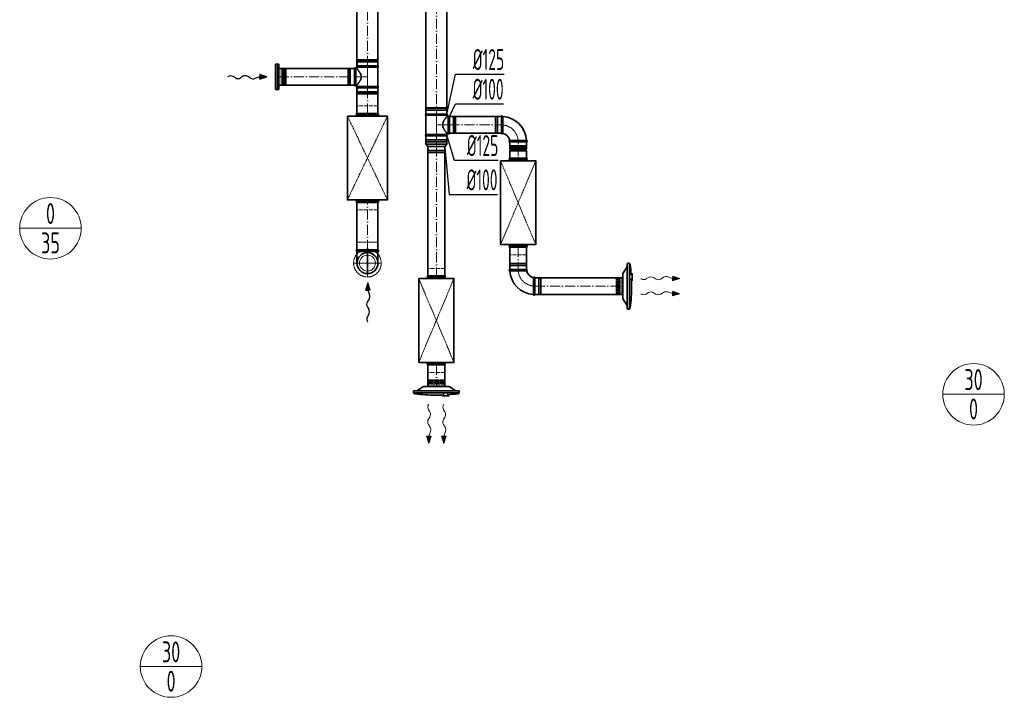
# Model space of a CAD drawing. Header units: millimetres. Extents: x 8221 to 89444, y -105166 to -5578.
# Tile 59 of 118: x 65063 to 70932, y -72792 to -68750. Entities that reach past the tile are written whole.
import ezdxf
from ezdxf.enums import TextEntityAlignment as Align

# ---------------------------------------------------------------- set-up
doc = ezdxf.new("R2010")
doc.units = ezdxf.units.MM
for name, pattern in [('ACAD_ISO02W100', [15, 12, -3]), ('ACAD_ISO10W100', [18, 12, -3, 0, -3]), ('phl_thick', [0])]:
    doc.linetypes.add(name, pattern=pattern)
for name, color, linetype, lineweight in [('VZT_01 SUP (PŘÍVOD) - OBRYS', 5, 'Continuous', 35), ('VZT_02 SUP (PŘÍVOD) - OSA', 5, 'ACAD_ISO10W100', 5), ('VZT_05 ETA (ODVOD) - OBRYS', 6, 'Continuous', 35), ('VZT_06 ETA (ODVOD) - OSA', 6, 'ACAD_ISO10W100', 5), ('VZT_08 ETA (ODVOD) - SKRYTÉ', 6, 'ACAD_ISO02W100', 5), ('VZT_30 DISTRIBUČNÍ PRVKY - OBRYS', 1, 'Continuous', 35), ('VZT_31 DISTRIBUČNÍ PRVKY - OSA', 8, 'ACAD_ISO10W100', 5), ('VZT_32 DISTRIBUČNÍ PRVKY - DETAIL', 8, 'Continuous', 5), ('VZT_33 DISTRIBUČNÍ PRVKY - SKRYTÉ', 8, 'ACAD_ISO02W100', 5), ('VZT_35 TLUMIČE HLUKU - OBRYS', 1, 'Continuous', 35), ('VZT_36 TLUMIČE HLUKU - OSA', 1, 'ACAD_ISO10W100', 5), ('VZT_37 TLUMIČE HLUKU - DETAIL', 8, 'ACAD_ISO02W100', 5), ('VZT_50 POPIS - OBECNE', 7, 'Continuous', 13), ('VZT_52 POPIS - DISTRIBUCE', 7, 'Continuous', 5), ('VZT_60_KOTY - DIMENZE', 7, 'Continuous', 5)]:
    doc.layers.add(name, color=color, linetype=linetype, lineweight=lineweight)
for name, color, linetype, lineweight, plot in [('VZT_03 SUP (PŘÍVOD) - NETISK', 8, 'ACAD_ISO02W100', 5, False), ('VZT_07 ETA (ODVOD) - NETISK', 8, 'ACAD_ISO02W100', 5, False), ('VZT_34 DISTRIBUČNÍ PRVKY - NETISK', 8, 'ACAD_ISO02W100', 5, False), ('VZT_39 TLUMIČE HLUKU - NETISK', 8, 'ACAD_ISO02W100', 5, False)]:
    doc.layers.add(name, color=color, linetype=linetype, lineweight=lineweight, plot=plot)
doc.styles.add('EVORA_125', font='isocp.shx', dxfattribs={"width": 0.6, "height": 125})
doc.styles.add('JS', font='isocp.shx', dxfattribs={"width": 0.6, "height": 125})

# ---------------------------------------------------------------- blocks, each defined once
blk = doc.blocks.new('*U35')
at = {"layer": 'VZT_31 DISTRIBUČNÍ PRVKY - OSA', "color": 0}
for p, q in [((0, 16.5), (0, 82.62)), ((-82.62, 0), (-16.5, 0)), ((16.5, 0), (82.62, 0)), ((0, -82.62), (0, -16.5))]:
    blk.add_line(p, q, dxfattribs=at)
at = {"layer": 'VZT_31 DISTRIBUČNÍ PRVKY - OSA', "color": 0, "linetype": 'Continuous'}
for p, q in [((-8.25, 0), (8.25, 0)), ((0, -8.25), (0, 8.25))]:
    blk.add_line(p, q, dxfattribs=at)

msp = doc.modelspace()

# ---------------------------------------------------------------- linework, layer by layer
at = {"lineweight": 13}
for p, q in [((68767.4, -70296.5), (68764.3, -70294.6)), ((68767.4, -70386.5), (68764.3, -70384.6)), ((67499.5, -71046.7), (67501.4, -71043.6)), ((67589.5, -71046.7), (67591.4, -71043.6))]:
    msp.add_line(p, q, dxfattribs=at)
at = {"color": 0, "lineweight": 13}
for p, q in [((68810.5, -70288.2), (68797.5, -70296.4)), ((68853.4, -70296.6), (68841.4, -70288.6)), ((68900.9, -70286.6), (68884.3, -70297)), ((68954.9, -70294.1), (68926.3, -70284.4)), ((68954.7, -70308), (68954.9, -70294.1)), ((68997.9, -70294.6), (68954.7, -70308)), ((68955.1, -70280.1), (68954.9, -70294.1)), ((68955.1, -70280.1), (68997.9, -70294.6)), ((68810.5, -70378.2), (68797.5, -70386.4)), ((68853.4, -70386.6), (68841.4, -70378.6)), ((68900.9, -70376.6), (68884.3, -70387)), ((68954.9, -70384.1), (68926.3, -70374.4)), ((68954.7, -70398), (68954.9, -70384.1)), ((68997.9, -70384.6), (68954.7, -70398)), ((68955.1, -70370.1), (68954.9, -70384.1)), ((68955.1, -70370.1), (68997.9, -70384.6)), ((67499.4, -71132.7), (67507.4, -71120.8)), ((67507.8, -71089.8), (67499.6, -71076.8)), ((67589.4, -71132.7), (67597.4, -71120.8)), ((67597.8, -71089.8), (67589.6, -71076.8)), ((67509.4, -71180.2), (67499, -71163.7)), ((67599.4, -71180.2), (67589, -71163.7)), ((67501.4, -71277.3), (67488, -71234.1)), ((67488, -71234.1), (67502, -71234.3)), ((67515.9, -71234.4), (67501.4, -71277.3)), ((67502, -71234.3), (67511.7, -71205.6)), ((67515.9, -71234.4), (67502, -71234.3)), ((67591.4, -71277.3), (67578, -71234.1)), ((67578, -71234.1), (67592, -71234.3)), ((67605.9, -71234.4), (67591.4, -71277.3)), ((67592, -71234.3), (67601.7, -71205.6)), ((67605.9, -71234.4), (67592, -71234.3))]:
    msp.add_line(p, q, dxfattribs=at)
at = {"color": 8, "lineweight": 5}
for points in [[(66607.3, -69139.9), (66622.3, -69139.9), (66622.3, -69042.9), (66607.3, -69042.9)], [(66607.3, -69139.9), (66607.3, -69042.9)], [(66630.2, -69043.9), (66630.2, -69091.4)], [(66632.8, -69045.8), (66632.8, -69091.4)], [(66636.5, -69047.5), (66636.5, -69091.4)], [(66648.2, -69046.7), (66648.2, -69091.4)], [(66648.4, -69047.7), (66652.3, -69046.2), (66652.3, -69091.4)], [(66630.2, -69138.9), (66630.2, -69091.4)], [(66632.8, -69136.9), (66632.8, -69091.4)], [(66636.5, -69135.3), (66636.5, -69091.4)], [(66648.2, -69136.1), (66648.2, -69091.4)], [(66648.4, -69135.1), (66652.3, -69136.5), (66652.3, -69091.4)]]:
    msp.add_lwpolyline(points, dxfattribs=at)
for points in [[(66622.3, -69043.9), (66630.2, -69043.9, -0.291473), (66632.6, -69045.4, -0.291473)], [(66642.2, -69039.3), (66640.8, -69045.2, 0.058981), (66640.7, -69045.8), (66640.7, -69091.4)], [(66642.2, -69039.3), (66643.6, -69045, -0.060863), (66643.7, -69045.6), (66643.7, -69091.4)], [(66642.2, -69143.5), (66640.8, -69137.6, -0.058981), (66640.7, -69136.9), (66640.7, -69091.4)], [(66642.2, -69143.5), (66643.6, -69137.8, 0.060863), (66643.7, -69137.1), (66643.7, -69091.4)], [(66622.3, -69138.9), (66630.2, -69138.9, 0.291473), (66632.6, -69137.4, 0.291473)]]:
    msp.add_lwpolyline(points, format="xyb", dxfattribs=at)
for centre, radius, start, end in [((66636, -69043.6), 3.88, 207.49932, 276.67353), ((66642.9, -69055.7), 10.5, 59.71757, 127.83784), ((66636, -69139.1), 3.88, 83.32647, 152.50068), ((66642.9, -69127), 10.5, 232.16216, 300.28243)]:
    msp.add_arc(centre, radius, start, end, dxfattribs=at)
at = {"color": 0, "lineweight": 13, "extrusion": (0, 0, -1)}
for centre, major_axis, start_param, end_param in [((68782.1, -70286.9), (21.5, -0.3), 0.766537, 2.320574), ((68825.8, -70297.8), (21.5, -0.3), 3.908129, 5.516649), ((68869, -70287.5), (21.5, -0.3), 0.766537, 2.375056), ((68916.2, -70296.1), (21.5, -0.3), 3.908129, 5.191299), ((68782.1, -70376.9), (21.5, -0.3), 0.766537, 2.320574), ((68825.8, -70387.8), (21.5, -0.3), 3.908129, 5.516649), ((68869, -70377.5), (21.5, -0.3), 0.766537, 2.375056), ((68916.2, -70386.1), (21.5, -0.3), 3.908129, 5.191299), ((67509.2, -71061.5), (-0.3, -21.5), 0.766537, 2.320574), ((67599.2, -71061.5), (-0.3, -21.5), 0.766537, 2.320574), ((67498.3, -71105.2), (-0.3, -21.5), 3.908129, 5.516649), ((67588.3, -71105.2), (-0.3, -21.5), 3.908129, 5.516649), ((67508.5, -71148.3), (-0.3, -21.5), 0.766537, 2.375056), ((67499.9, -71195.6), (-0.3, -21.5), 3.908129, 5.191299), ((67598.5, -71148.3), (-0.3, -21.5), 0.766537, 2.375056), ((67589.9, -71195.6), (-0.3, -21.5), 3.908129, 5.191299)]:
    msp.add_ellipse(centre, major_axis=major_axis, ratio=0.625, start_param=start_param, end_param=end_param, dxfattribs=at)
at = {"color": 0, "lineweight": 13}
for points in [[(68955.1, -70280.1), (68954.7, -70308), (68997.9, -70294.6)], [(68955.1, -70370.1), (68954.7, -70398), (68997.9, -70384.6)], [(67515.9, -71234.4), (67488, -71234.1), (67501.4, -71277.3)], [(67605.9, -71234.4), (67578, -71234.1), (67591.4, -71277.3)]]:
    msp.add_solid(points, dxfattribs=at)
at = {"layer": 'VZT_01 SUP (PŘÍVOD) - OBRYS'}
for p, q in [((67608.9, -69313.1), (67483.9, -69313.1)), ((67608.9, -69320.7), (67483.9, -69320.7)), ((67483.9, -69320.7), (67483.9, -69435.4)), ((67608.9, -69320.7), (67608.9, -69328.1)), ((67616.4, -69328.1), (67608.9, -69328.1)), ((67616.4, -69428.1), (67616.4, -69328.1)), ((67624.4, -69428.1), (67624.4, -69328.1)), ((67934.1, -69328.1), (67934.1, -69428.1)), ((67942.1, -69328.1), (67942.1, -69378.2)), ((67482.9, -69443.1), (67609.9, -69443.1)), ((67482.9, -69443.1), (67482.9, -69493.6)), ((67483.9, -69435.4), (67608.9, -69435.4)), ((67608.9, -69443.1), (67483.9, -69443.1)), ((67616.4, -69428.1), (67608.9, -69428.1)), ((67608.9, -69428.1), (67608.9, -69435.4)), ((67609.9, -69443.1), (67609.9, -69493.6)), ((67984.1, -69478.1), (68084.1, -69478.1)), ((68084.1, -69478.1), (67984.1, -69478.1)), ((67984.1, -69478.1), (67984.1, -69523.6)), ((68084.1, -69470.1), (68033.9, -69470.1)), ((68084.1, -69478.1), (68084.1, -69523.6)), ((67482.9, -69493.6), (67609.9, -69493.6)), ((67496.4, -69507.1), (67482.9, -69493.6)), ((67496.4, -69507.1), (67596.4, -69507.1)), ((67596.4, -69507.1), (67609.9, -69493.6)), ((68084.1, -69523.6), (67984.1, -69523.6)), ((68084.1, -69531.6), (67984.1, -69531.6)), ((67984.1, -69531.6), (67984.1, -69577.1)), ((68084.1, -69531.6), (68084.1, -69577.1)), ((68084.1, -69577.1), (67984.1, -69577.1)), ((68084.1, -70239.6), (67984.1, -70239.6)), ((67984.1, -70247.6), (68034.2, -70247.6)), ((68134.1, -70389.6), (68134.1, -70289.6)), ((68126.1, -70389.6), (68126.1, -70339.5))]:
    msp.add_line(p, q, dxfattribs=at)
for points in [[(67483.9, -69313.1), (67483.9, -68294)], [(67608.9, -69313.1), (67608.9, -68294)], [(67934.1, -69328.1), (67624.4, -69328.1)], [(67934.1, -69428.1), (67624.4, -69428.1)], [(67496.4, -70278.9), (67496.4, -69507.1)], [(67596.4, -70278.9), (67596.4, -69507.1)], [(67984.1, -70239.6), (67984.1, -70107.1)], [(68084.1, -70239.6), (68084.1, -70107.1)], [(68658.2, -70289.6), (68134.1, -70289.6)], [(68658.2, -70389.6), (68134.1, -70389.6)], [(67496.4, -70937.6), (67496.4, -70808.9)], [(67596.4, -70937.6), (67596.4, -70808.9)]]:
    msp.add_lwpolyline(points, dxfattribs=at)
for centre, radius, start, end in [((67485.5, -69316.9), 4.17, 113.46783, 246.53217), ((67607.2, -69316.9), 4.17, 293.46783, 66.53217), ((67620.4, -69328.1), 4, 0, 180), ((67938.1, -69328.1), 4, 0, 180), ((67934.1, -69478.1), 150, 3.05723, 86.94277), ((67485.5, -69439.3), 4.17, 113.46783, 246.53217), ((67607.2, -69439.3), 4.17, 293.46783, 66.53217), ((67620.4, -69428.1), 4, 180, 0), ((67938.1, -69428.1), 4, 180, 350.85216), ((67934.1, -69478.1), 50, 9.14784, 80.85216), ((67984.1, -69474.1), 4, 99.14784, 270), ((68084.1, -69474.1), 4, 270, 90), ((67984.1, -69527.6), 4, 270, 90), ((68084.1, -69527.6), 4, 90, 270), ((67984.1, -70243.6), 4, 90, 270), ((68084.1, -70243.6), 4, 279.14784, 90), ((68134.1, -70239.6), 150, 183.05723, 266.94277), ((68134.1, -70239.6), 50, 189.14784, 260.85216), ((68130.1, -70289.6), 4, 0, 170.85216), ((68130.1, -70389.6), 4, 180, 0)]:
    msp.add_arc(centre, radius, start, end, dxfattribs=at)
for points, knots in [([(67608.9, -69428.1), (67608.9, -69428.1), (67608.8, -69428), (67608.5, -69427.7), (67608.3, -69427.4), (67607.8, -69426.7), (67607.5, -69426.3), (67606.7, -69425.3), (67606.2, -69424.7), (67605.2, -69423.4), (67604.7, -69422.7), (67603.5, -69421.1), (67602.8, -69420.3), (67601.5, -69418.5), (67600.8, -69417.5), (67599.4, -69415.5), (67598.6, -69414.5), (67597.2, -69412.3), (67596.4, -69411.2), (67594.8, -69408.8), (67594, -69407.5), (67592.4, -69404.8), (67591.7, -69403.5), (67590.1, -69400.6), (67589.4, -69399.2), (67587.3, -69394.6), (67586.1, -69391.5), (67584.8, -69386.5), (67584.5, -69384.9), (67584, -69381.5), (67583.9, -69379.8), (67583.9, -69376.4), (67584, -69374.7), (67584.5, -69371.3), (67584.8, -69369.6), (67586.1, -69364.7), (67587.3, -69361.5), (67589.4, -69357), (67590.1, -69355.5), (67591.7, -69352.7), (67592.4, -69351.3), (67594, -69348.7), (67594.8, -69347.4), (67596.4, -69345), (67597.2, -69343.8), (67598.6, -69341.7), (67599.4, -69340.6), (67600.8, -69338.7), (67601.5, -69337.7), (67602.8, -69335.9), (67603.5, -69335), (67604.7, -69333.5), (67605.2, -69332.7), (67606.2, -69331.4), (67606.7, -69330.8), (67607.5, -69329.8), (67607.8, -69329.4), (67608.3, -69328.8), (67608.5, -69328.5), (67608.8, -69328.2), (67608.9, -69328.1), (67608.9, -69328.1)], [80.753728, 80.753728, 80.753728, 80.753728, 85.721109, 85.721109, 90.68849, 90.68849, 95.655871, 95.655871, 100.623252, 100.623252, 105.590633, 105.590633, 110.558015, 110.558015, 115.525396, 115.525396, 120.492777, 120.492777, 125.619612, 125.619612, 130.746447, 130.746447, 135.873281, 135.873281, 141.000116, 141.000116, 151.253786, 151.253786, 156.38062, 156.38062, 161.507455, 161.507455, 166.63429, 166.63429, 171.761125, 171.761125, 182.014794, 182.014794, 187.141629, 187.141629, 192.268464, 192.268464, 197.395298, 197.395298, 202.522133, 202.522133, 207.489514, 207.489514, 212.456896, 212.456896, 217.424277, 217.424277, 222.391658, 222.391658, 227.359039, 227.359039, 232.32642, 232.32642, 237.293801, 237.293801, 242.261183, 242.261183, 242.261183, 242.261183]), ([(67942.1, -69378.2), (67942.1, -69384.6), (67942.1, -69390.9), (67942.1, -69403), (67942.1, -69408.5), (67942.1, -69418), (67942, -69421.9), (67942, -69427.1), (67942, -69428.6), (67942, -69428.7), (67942, -69428.7), (67942, -69428.7)], [78.71119, 78.71119, 78.71119, 78.71119, 97.804615, 97.804615, 117.523893, 117.523893, 137.264303, 137.264303, 156.831737, 156.831737, 157.874915, 157.874915, 157.874915, 157.874915]), ([(67983.4, -69470.1), (67983.4, -69470.1), (67984.6, -69470.1), (67989, -69470.1), (67992.5, -69470.1), (68001.4, -69470.1), (68006.8, -69470.1), (68018.7, -69470.1), (68025.1, -69470.1), (68032.4, -69470.1), (68033.2, -69470.1), (68033.9, -69470.1)], [157.874915, 157.874915, 157.874915, 157.874915, 176.103874, 176.103874, 195.460379, 195.460379, 215.101284, 215.101284, 234.82164, 234.82164, 237.034743, 237.034743, 237.034743, 237.034743]), ([(68084.7, -70247.6), (68084.7, -70247.6), (68083.6, -70247.6), (68079.1, -70247.6), (68075.6, -70247.6), (68066.8, -70247.6), (68061.4, -70247.6), (68049.5, -70247.6), (68043, -70247.6), (68035.7, -70247.6), (68035, -70247.6), (68034.2, -70247.6)], [157.874915, 157.874915, 157.874915, 157.874915, 176.103874, 176.103874, 195.460379, 195.460379, 215.101284, 215.101284, 234.82164, 234.82164, 237.034743, 237.034743, 237.034743, 237.034743]), ([(68126.1, -70339.5), (68126.1, -70333.1), (68126.1, -70326.8), (68126.1, -70314.8), (68126.1, -70309.2), (68126.1, -70299.7), (68126.1, -70295.9), (68126.1, -70290.6), (68126.1, -70289.2), (68126.1, -70289), (68126.1, -70289), (68126.1, -70289)], [78.71119, 78.71119, 78.71119, 78.71119, 97.804615, 97.804615, 117.523893, 117.523893, 137.264303, 137.264303, 156.831737, 156.831737, 157.874915, 157.874915, 157.874915, 157.874915])]:
    msp.add_open_spline(points, degree=3, knots=knots, dxfattribs=at)
at = {"layer": 'VZT_02 SUP (PŘÍVOD) - OSA', "ltscale": 5}
for points in [[(67546.4, -68294), (67546.4, -69313.1)], [(67624.4, -69378.1), (67934.1, -69378.1)], [(67546.4, -69507.1), (67546.4, -70278.9)], [(68034.1, -70107.1), (68034.1, -70239.6)], [(68134.1, -70339.6), (68658.2, -70339.6)], [(67546.4, -70808.9), (67546.4, -70937.6)]]:
    msp.add_lwpolyline(points, dxfattribs=at)
at = {"layer": 'VZT_02 SUP (PŘÍVOD) - OSA', "ltscale": 0.3}
for points in [[(67546.4, -69313.1), (67546.4, -69443.1)], [(67624.4, -69378.1), (67546.4, -69378.1)], [(67546.4, -69443.1), (67546.4, -69507.1)]]:
    msp.add_lwpolyline(points, dxfattribs=at)
for points in [[(68034.1, -69478.1), (68034.1, -69478.1, 0.414214), (67934.1, -69378.1), (67934.1, -69378.1)], [(68034.1, -70239.6), (68034.1, -70239.6, 0.414214), (68134.1, -70339.6), (68134.1, -70339.6)]]:
    msp.add_lwpolyline(points, format="xyb", dxfattribs=at)
at = {"layer": 'VZT_02 SUP (PŘÍVOD) - OSA'}
msp.add_lwpolyline([(68034.1, -69478.1), (68034.1, -69577.1)], dxfattribs=at)
at = {"layer": 'VZT_03 SUP (PŘÍVOD) - NETISK', "ltscale": 0.4}
for p, q in [((67607.4, -69279.6), (67485.4, -69279.6)), ((67485.4, -69280.1), (67485.4, -69279.6)), ((67607.4, -69280.1), (67485.4, -69280.1)), ((67607.4, -69287.1), (67485.4, -69287.1)), ((67485.4, -69287.6), (67485.4, -69287.1)), ((67607.4, -69287.6), (67485.4, -69287.6)), ((67606.4, -69275.1), (67486.4, -69275.1)), ((67486.4, -69279.1), (67486.4, -69275.1)), ((67606.4, -69279.1), (67486.4, -69279.1)), ((67606.4, -69291.1), (67486.4, -69291.1)), ((67486.4, -69313.1), (67486.4, -69291.1)), ((67487.4, -69279.6), (67487.4, -69279.1)), ((67487.4, -69287.1), (67487.4, -69280.1)), ((67487.4, -69291.1), (67487.4, -69287.6)), ((67605.4, -69279.6), (67605.4, -69279.1)), ((67605.4, -69287.1), (67605.4, -69280.1)), ((67605.4, -69291.1), (67605.4, -69287.6)), ((67606.4, -69279.1), (67606.4, -69275.1)), ((67606.4, -69313.1), (67606.4, -69291.1)), ((67607.4, -69280.1), (67607.4, -69279.6)), ((67607.4, -69287.6), (67607.4, -69287.1)), ((67624.4, -69329.1), (67646.4, -69329.1)), ((67646.4, -69427.1), (67646.4, -69329.1)), ((67646.4, -69330.1), (67649.9, -69330.1)), ((67649.9, -69428.1), (67649.9, -69328.1)), ((67649.9, -69328.1), (67650.4, -69328.1)), ((67650.4, -69428.1), (67650.4, -69328.1)), ((67650.4, -69330.1), (67657.4, -69330.1)), ((67657.4, -69428.1), (67657.4, -69328.1)), ((67657.4, -69328.1), (67657.9, -69328.1)), ((67657.9, -69428.1), (67657.9, -69328.1)), ((67657.9, -69330.1), (67658.4, -69330.1)), ((67658.4, -69427.1), (67658.4, -69329.1)), ((67658.4, -69329.1), (67662.4, -69329.1)), ((67662.4, -69427.1), (67662.4, -69329.1)), ((67896.1, -69329.1), (67896.1, -69427.1)), ((67900.1, -69329.1), (67896.1, -69329.1)), ((67900.1, -69329.1), (67900.1, -69427.1)), ((67900.6, -69330.1), (67900.1, -69330.1)), ((67900.6, -69328.1), (67900.6, -69428.1)), ((67901.1, -69328.1), (67900.6, -69328.1)), ((67901.1, -69328.1), (67901.1, -69428.1)), ((67908.1, -69330.1), (67901.1, -69330.1)), ((67908.1, -69328.1), (67908.1, -69428.1)), ((67908.6, -69328.1), (67908.1, -69328.1)), ((67908.6, -69328.1), (67908.6, -69428.1)), ((67912.1, -69330.1), (67908.6, -69330.1)), ((67912.1, -69329.1), (67912.1, -69427.1)), ((67934.1, -69329.1), (67912.1, -69329.1)), ((67607.4, -69468.6), (67485.4, -69468.6)), ((67485.4, -69469.1), (67485.4, -69468.6)), ((67607.4, -69469.1), (67485.4, -69469.1)), ((67607.4, -69476.1), (67485.4, -69476.1)), ((67485.4, -69476.6), (67485.4, -69476.1)), ((67607.4, -69476.6), (67485.4, -69476.6)), ((67486.4, -69465.1), (67486.4, -69443.1)), ((67606.4, -69465.1), (67486.4, -69465.1)), ((67606.4, -69477.1), (67486.4, -69477.1)), ((67486.4, -69481.1), (67486.4, -69477.1)), ((67606.4, -69481.1), (67486.4, -69481.1)), ((67487.4, -69468.6), (67487.4, -69465.1)), ((67487.4, -69476.1), (67487.4, -69469.1)), ((67487.4, -69477.1), (67487.4, -69476.6)), ((67605.4, -69468.6), (67605.4, -69465.1)), ((67605.4, -69476.1), (67605.4, -69469.1)), ((67605.4, -69477.1), (67605.4, -69476.6)), ((67606.4, -69465.1), (67606.4, -69443.1)), ((67606.4, -69481.1), (67606.4, -69477.1)), ((67607.4, -69469.1), (67607.4, -69468.6)), ((67607.4, -69476.6), (67607.4, -69476.1)), ((67624.4, -69427.1), (67646.4, -69427.1)), ((67646.4, -69426.1), (67649.9, -69426.1)), ((67649.9, -69428.1), (67650.4, -69428.1)), ((67650.4, -69426.1), (67657.4, -69426.1)), ((67657.4, -69428.1), (67657.9, -69428.1)), ((67657.9, -69426.1), (67658.4, -69426.1)), ((67658.4, -69427.1), (67662.4, -69427.1)), ((67900.1, -69427.1), (67896.1, -69427.1)), ((67900.6, -69426.1), (67900.1, -69426.1)), ((67901.1, -69428.1), (67900.6, -69428.1)), ((67908.1, -69426.1), (67901.1, -69426.1)), ((67908.6, -69428.1), (67908.1, -69428.1)), ((67912.1, -69426.1), (67908.6, -69426.1)), ((67934.1, -69427.1), (67912.1, -69427.1)), ((67985.1, -69500.1), (67985.1, -69478.1)), ((68083.1, -69500.1), (68083.1, -69478.1)), ((67596.4, -69532.6), (67496.4, -69532.6)), ((67496.4, -69533.1), (67496.4, -69532.6)), ((67596.4, -69533.1), (67496.4, -69533.1)), ((67596.4, -69540.1), (67496.4, -69540.1)), ((67496.4, -69540.6), (67496.4, -69540.1)), ((67596.4, -69540.6), (67496.4, -69540.6)), ((67497.4, -69529.1), (67497.4, -69507.1)), ((67595.4, -69529.1), (67497.4, -69529.1)), ((67595.4, -69541.1), (67497.4, -69541.1)), ((67497.4, -69545.1), (67497.4, -69541.1)), ((67498.4, -69532.6), (67498.4, -69529.1)), ((67498.4, -69540.1), (67498.4, -69533.1)), ((67498.4, -69541.1), (67498.4, -69540.6)), ((67594.4, -69532.6), (67594.4, -69529.1)), ((67594.4, -69540.1), (67594.4, -69533.1)), ((67594.4, -69541.1), (67594.4, -69540.6)), ((67595.4, -69529.1), (67595.4, -69507.1)), ((67595.4, -69545.1), (67595.4, -69541.1)), ((67596.4, -69533.1), (67596.4, -69532.6)), ((67596.4, -69540.6), (67596.4, -69540.1)), ((68084.1, -69503.6), (67984.1, -69503.6)), ((67984.1, -69504.1), (67984.1, -69503.6)), ((68084.1, -69504.1), (67984.1, -69504.1)), ((68084.1, -69511.1), (67984.1, -69511.1)), ((67984.1, -69511.6), (67984.1, -69511.1)), ((68084.1, -69511.6), (67984.1, -69511.6)), ((68083.1, -69500.1), (67985.1, -69500.1)), ((68083.1, -69512.1), (67985.1, -69512.1)), ((67985.1, -69516.1), (67985.1, -69512.1)), ((68083.1, -69516.1), (67985.1, -69516.1)), ((67986.1, -69503.6), (67986.1, -69500.1)), ((67986.1, -69511.1), (67986.1, -69504.1)), ((67986.1, -69512.1), (67986.1, -69511.6)), ((68082.1, -69503.6), (68082.1, -69500.1)), ((68082.1, -69511.1), (68082.1, -69504.1)), ((68082.1, -69512.1), (68082.1, -69511.6)), ((68083.1, -69516.1), (68083.1, -69512.1)), ((68084.1, -69504.1), (68084.1, -69503.6)), ((68084.1, -69511.6), (68084.1, -69511.1)), ((67595.4, -69545.1), (67497.4, -69545.1)), ((67984.1, -70206.1), (68084.1, -70206.1)), ((67984.1, -70206.1), (67984.1, -70206.6)), ((67984.1, -70206.6), (68084.1, -70206.6)), ((67984.1, -70213.6), (68084.1, -70213.6)), ((67984.1, -70213.6), (67984.1, -70214.1)), ((67984.1, -70214.1), (68084.1, -70214.1)), ((67985.1, -70201.6), (68083.1, -70201.6)), ((67985.1, -70201.6), (67985.1, -70205.6)), ((67985.1, -70205.6), (68083.1, -70205.6)), ((67985.1, -70217.6), (68083.1, -70217.6)), ((67985.1, -70217.6), (67985.1, -70239.6)), ((67986.1, -70205.6), (67986.1, -70206.1)), ((67986.1, -70206.6), (67986.1, -70213.6)), ((67986.1, -70214.1), (67986.1, -70217.6)), ((68082.1, -70205.6), (68082.1, -70206.1)), ((68082.1, -70206.6), (68082.1, -70213.6)), ((68082.1, -70214.1), (68082.1, -70217.6)), ((68083.1, -70201.6), (68083.1, -70205.6)), ((68083.1, -70217.6), (68083.1, -70239.6)), ((68084.1, -70206.1), (68084.1, -70206.6)), ((68084.1, -70213.6), (68084.1, -70214.1)), ((68134.1, -70290.6), (68156.1, -70290.6)), ((68156.1, -70388.6), (68156.1, -70290.6)), ((68156.1, -70291.6), (68159.6, -70291.6)), ((68159.6, -70389.6), (68159.6, -70289.6)), ((68159.6, -70289.6), (68160.1, -70289.6)), ((68160.1, -70389.6), (68160.1, -70289.6)), ((68160.1, -70291.6), (68167.1, -70291.6)), ((68167.1, -70389.6), (68167.1, -70289.6)), ((68167.1, -70289.6), (68167.6, -70289.6)), ((68167.6, -70389.6), (68167.6, -70289.6)), ((68167.6, -70291.6), (68168.1, -70291.6)), ((68168.1, -70388.6), (68168.1, -70290.6)), ((68168.1, -70290.6), (68172.1, -70290.6)), ((68172.1, -70388.6), (68172.1, -70290.6)), ((68134.1, -70388.6), (68156.1, -70388.6)), ((68156.1, -70387.6), (68159.6, -70387.6)), ((68159.6, -70389.6), (68160.1, -70389.6)), ((68160.1, -70387.6), (68167.1, -70387.6)), ((68167.1, -70389.6), (68167.6, -70389.6)), ((68167.6, -70387.6), (68168.1, -70387.6)), ((68168.1, -70388.6), (68172.1, -70388.6))]:
    msp.add_line(p, q, dxfattribs=at)
at = {"layer": 'VZT_05 ETA (ODVOD) - OBRYS'}
for p, q in [((67057.7, -69041.4), (67057.7, -69141.4)), ((67065.7, -69041.4), (67065.7, -69141.4)), ((67065.7, -69041.4), (67073.2, -69041.4)), ((67073.2, -69026.4), (67198.2, -69026.4)), ((67198.2, -69034), (67073.2, -69034)), ((67073.2, -69041.4), (67073.2, -69034)), ((67198.2, -69148.7), (67198.2, -69034)), ((67065.7, -69141.4), (67073.2, -69141.4)), ((67073.2, -69148.7), (67073.2, -69141.4)), ((67073.2, -69148.7), (67198.2, -69148.7)), ((67073.2, -69156.4), (67198.2, -69156.4))]:
    msp.add_line(p, q, dxfattribs=at)
for points in [[(67073.2, -68408.8), (67073.2, -69026.4)], [(67198.2, -68408.8), (67198.2, -69026.4)], [(67057.7, -69041.4), (66607.3, -69041.4)], [(67057.7, -69141.4), (66607.3, -69141.4)], [(67073.2, -69156.4), (67073.2, -69310.1)], [(67198.2, -69156.4), (67198.2, -69310.1)], [(67073.2, -69840.1), (67073.2, -70123.2)], [(67198.2, -69840.1), (67198.2, -70123.2)], [(67073.2, -70123.2), (67198.2, -70123.2)], [(67073.2, -70132.2), (67198.2, -70132.2)], [(67073.2, -70132.2), (67073.2, -70202.2)], [(67198.2, -70132.2), (67198.2, -70202.2)]]:
    msp.add_lwpolyline(points, dxfattribs=at)
for centre, radius, start, end in [((67061.7, -69041.4), 4, 0, 180), ((67074.9, -69030.2), 4.17, 113.46783, 246.53217), ((67196.6, -69030.2), 4.17, 293.46783, 66.53217), ((67061.7, -69141.4), 4, 180, 0), ((67074.9, -69152.6), 4.17, 113.46783, 246.53217), ((67196.6, -69152.6), 4.17, 293.46783, 66.53217), ((67073.2, -70127.7), 4.5, 90, 270), ((67198.2, -70127.7), 4.5, 270, 90), ((67135.7, -70202.2), 62.5, 180, 0)]:
    msp.add_arc(centre, radius, start, end, dxfattribs=at)
msp.add_open_spline([(67073.2, -69041.4), (67073.2, -69041.4), (67073.3, -69041.5), (67073.6, -69041.8), (67073.8, -69042.1), (67074.3, -69042.7), (67074.7, -69043.1), (67075.4, -69044.2), (67075.9, -69044.7), (67076.9, -69046), (67077.5, -69046.8), (67078.7, -69048.3), (67079.3, -69049.2), (67080.6, -69051), (67081.3, -69052), (67082.8, -69053.9), (67083.5, -69055), (67085, -69057.1), (67085.7, -69058.3), (67087.3, -69060.7), (67088.1, -69062), (67089.7, -69064.6), (67090.5, -69066), (67092, -69068.8), (67092.8, -69070.3), (67094.8, -69074.8), (67096.1, -69078), (67097.3, -69082.9), (67097.7, -69084.6), (67098.1, -69088), (67098.2, -69089.7), (67098.2, -69093.1), (67098.1, -69094.8), (67097.7, -69098.2), (67097.3, -69099.8), (67096.1, -69104.8), (67094.8, -69107.9), (67092.8, -69112.5), (67092, -69113.9), (67090.5, -69116.8), (67089.7, -69118.1), (67088.1, -69120.8), (67087.3, -69122.1), (67085.7, -69124.5), (67085, -69125.6), (67083.5, -69127.8), (67082.8, -69128.8), (67081.3, -69130.8), (67080.6, -69131.8), (67079.3, -69133.6), (67078.7, -69134.4), (67077.5, -69136), (67076.9, -69136.7), (67075.9, -69138), (67075.4, -69138.6), (67074.7, -69139.6), (67074.3, -69140), (67073.8, -69140.7), (67073.6, -69141), (67073.3, -69141.3), (67073.2, -69141.4), (67073.2, -69141.4)], degree=3, knots=[80.753728, 80.753728, 80.753728, 80.753728, 85.721109, 85.721109, 90.68849, 90.68849, 95.655871, 95.655871, 100.623252, 100.623252, 105.590633, 105.590633, 110.558015, 110.558015, 115.525396, 115.525396, 120.492777, 120.492777, 125.619612, 125.619612, 130.746447, 130.746447, 135.873281, 135.873281, 141.000116, 141.000116, 151.253786, 151.253786, 156.38062, 156.38062, 161.507455, 161.507455, 166.63429, 166.63429, 171.761125, 171.761125, 182.014794, 182.014794, 187.141629, 187.141629, 192.268464, 192.268464, 197.395298, 197.395298, 202.522133, 202.522133, 207.489514, 207.489514, 212.456896, 212.456896, 217.424277, 217.424277, 222.391658, 222.391658, 227.359039, 227.359039, 232.32642, 232.32642, 237.293801, 237.293801, 242.261183, 242.261183, 242.261183, 242.261183], dxfattribs=at)
at = {"layer": 'VZT_06 ETA (ODVOD) - OSA', "ltscale": 5}
for points in [[(67135.7, -69026.4), (67135.7, -68408.8)], [(66607.3, -69091.4), (67057.7, -69091.4)], [(67135.7, -69310.1), (67135.7, -69156.4)], [(67135.7, -70123.2), (67135.7, -69840.1)]]:
    msp.add_lwpolyline(points, dxfattribs=at)
at = {"layer": 'VZT_06 ETA (ODVOD) - OSA', "ltscale": 0.3}
for points in [[(67135.7, -69156.4), (67135.7, -69026.4)], [(67057.7, -69091.4), (67135.7, -69091.4)], [(67135.7, -70202.2), (67135.7, -70123.2)], [(67063.2, -70202.2), (67135.7, -70202.2)], [(67135.7, -70274.7), (67135.7, -70202.2)], [(67135.7, -70202.2), (67208.2, -70202.2)]]:
    msp.add_lwpolyline(points, dxfattribs=at)
at = {"layer": 'VZT_07 ETA (ODVOD) - NETISK', "ltscale": 0.4}
for p, q in [((67074.7, -68992.9), (67196.7, -68992.9)), ((67074.7, -68992.9), (67074.7, -68993.4)), ((67074.7, -68993.4), (67196.7, -68993.4)), ((67074.7, -69000.4), (67196.7, -69000.4)), ((67074.7, -69000.4), (67074.7, -69000.9)), ((67074.7, -69000.9), (67196.7, -69000.9)), ((67075.7, -68988.4), (67195.7, -68988.4)), ((67075.7, -68988.4), (67075.7, -68992.4)), ((67075.7, -68992.4), (67195.7, -68992.4)), ((67075.7, -69004.4), (67195.7, -69004.4)), ((67075.7, -69004.4), (67075.7, -69026.4)), ((67076.7, -68992.4), (67076.7, -68992.9)), ((67076.7, -68993.4), (67076.7, -69000.4)), ((67076.7, -69000.9), (67076.7, -69004.4)), ((67194.7, -68992.4), (67194.7, -68992.9)), ((67194.7, -68993.4), (67194.7, -69000.4)), ((67194.7, -69000.9), (67194.7, -69004.4)), ((67195.7, -68988.4), (67195.7, -68992.4)), ((67195.7, -69004.4), (67195.7, -69026.4)), ((67196.7, -68992.9), (67196.7, -68993.4)), ((67196.7, -69000.4), (67196.7, -69000.9)), ((67019.7, -69042.4), (67019.7, -69140.4)), ((67023.7, -69042.4), (67019.7, -69042.4)), ((67023.7, -69042.4), (67023.7, -69140.4)), ((67024.2, -69043.4), (67023.7, -69043.4)), ((67024.2, -69041.4), (67024.2, -69141.4)), ((67024.7, -69041.4), (67024.2, -69041.4)), ((67024.7, -69041.4), (67024.7, -69141.4)), ((67031.7, -69043.4), (67024.7, -69043.4)), ((67031.7, -69041.4), (67031.7, -69141.4)), ((67032.2, -69041.4), (67031.7, -69041.4)), ((67032.2, -69041.4), (67032.2, -69141.4)), ((67035.7, -69043.4), (67032.2, -69043.4)), ((67035.7, -69042.4), (67035.7, -69140.4)), ((67057.7, -69042.4), (67035.7, -69042.4)), ((67023.7, -69140.4), (67019.7, -69140.4)), ((67024.2, -69139.4), (67023.7, -69139.4)), ((67024.7, -69141.4), (67024.2, -69141.4)), ((67031.7, -69139.4), (67024.7, -69139.4)), ((67032.2, -69141.4), (67031.7, -69141.4)), ((67035.7, -69139.4), (67032.2, -69139.4)), ((67057.7, -69140.4), (67035.7, -69140.4)), ((67074.7, -69181.9), (67196.7, -69181.9)), ((67074.7, -69181.9), (67074.7, -69182.4)), ((67074.7, -69182.4), (67196.7, -69182.4)), ((67074.7, -69189.4), (67196.7, -69189.4)), ((67074.7, -69189.4), (67074.7, -69189.9)), ((67074.7, -69189.9), (67196.7, -69189.9)), ((67075.7, -69156.4), (67075.7, -69178.4)), ((67075.7, -69178.4), (67195.7, -69178.4)), ((67075.7, -69190.4), (67195.7, -69190.4)), ((67075.7, -69190.4), (67075.7, -69194.4)), ((67076.7, -69178.4), (67076.7, -69181.9)), ((67076.7, -69182.4), (67076.7, -69189.4)), ((67076.7, -69189.9), (67076.7, -69190.4)), ((67194.7, -69178.4), (67194.7, -69181.9)), ((67194.7, -69182.4), (67194.7, -69189.4)), ((67194.7, -69189.9), (67194.7, -69190.4)), ((67195.7, -69156.4), (67195.7, -69178.4)), ((67195.7, -69190.4), (67195.7, -69194.4)), ((67196.7, -69181.9), (67196.7, -69182.4)), ((67196.7, -69189.4), (67196.7, -69189.9)), ((67075.7, -69194.4), (67195.7, -69194.4))]:
    msp.add_line(p, q, dxfattribs=at)
msp.add_lwpolyline([(67073.2, -70123.2), (67073.2, -70078.2), (67198.2, -70078.2), (67198.2, -70123.2)], dxfattribs=at)
at = {"layer": 'VZT_08 ETA (ODVOD) - SKRYTÉ', "ltscale": 2}
msp.add_arc((67135.7, -70202.2), 62.5, 0, 180, dxfattribs=at)
at = {"layer": 'VZT_30 DISTRIBUČNÍ PRVKY - OBRYS'}
msp.add_lwpolyline([(66587.3, -69166.4), (66587.3, -69016.4), (66607.3, -69016.4), (66607.3, -69166.4)], close=True, dxfattribs=at)
msp.add_lwpolyline([(66600.5, -69016.4), (66600.5, -69166.4)], dxfattribs=at)
for points in [[(68684.2, -70223.6), (68658.8, -70263.9, 0.141374), (68658.2, -70266), (68658.2, -70413.3, 0.141374), (68658.8, -70415.4), (68684.2, -70455.7)], [(68697.2, -70476.1), (68697.2, -70203.1), (68688.1, -70203.1, 0.414214), (68684.2, -70207), (68684.2, -70472.3, 0.414214), (68688.1, -70476.1), (68697.2, -70476.1)], [(68707.7, -70270.4, 0.015115), (68701.7, -70211.1), (68701.2, -70208.1, 0.36397), (68698.2, -70205.6), (68697.2, -70205.6)], [(68697.2, -70270.4), (68709.6, -70270.4, 0.267949), (68710, -70270.2), (68713.3, -70264.5, -0.267949), (68713.7, -70264.2), (68714.4, -70264.2), (68714.4, -70303.9), (68713.7, -70303.9, -0.267949), (68713.3, -70303.6), (68710, -70297.9, 0.267949), (68709.6, -70297.7), (68697.2, -70297.7)], [(68710.2, -70339.6, 0.010645), (68709.3, -70297.7, 0.010645)], [(68710.2, -70339.6, -0.0327), (68701.7, -70468.2), (68701.2, -70471.2, -0.36397), (68698.2, -70473.6), (68697.2, -70473.6)], [(67662.5, -70963.6), (67622.1, -70938.2, 0.141374), (67620.1, -70937.6), (67472.7, -70937.6, 0.141374), (67470.6, -70938.2), (67430.3, -70963.6)], [(67409.9, -70976.6), (67682.9, -70976.6), (67682.9, -70967.4, 0.414214), (67679, -70963.6), (67413.7, -70963.6, 0.414214), (67409.9, -70967.4), (67409.9, -70976.6)], [(67546.4, -70989.6, -0.0327), (67417.8, -70981.1), (67414.9, -70980.5, -0.36397), (67412.4, -70977.6), (67412.4, -70976.6)], [(67546.4, -70989.6, 0.010645), (67588.3, -70988.6, 0.010645)], [(67615.6, -70976.6), (67615.6, -70989, 0.267949), (67615.8, -70989.4), (67621.6, -70992.7, -0.267949), (67621.8, -70993.1), (67621.8, -70993.7), (67582.2, -70993.7), (67582.2, -70993.1, -0.267949), (67582.4, -70992.7), (67588.1, -70989.4, 0.267949), (67588.3, -70989), (67588.3, -70976.6)], [(67615.6, -70987.1, 0.015115), (67674.9, -70981.1), (67677.9, -70980.5, 0.36397), (67680.4, -70977.6), (67680.4, -70976.6)]]:
    msp.add_lwpolyline(points, format="xyb", dxfattribs=at)
msp.add_circle((67135.7, -70202.2), 62.5, dxfattribs=at)
at = {"layer": 'VZT_32 DISTRIBUČNÍ PRVKY - DETAIL'}
for points in [[(67133.7, -70198.7), (67133.7, -70139.7)], [(67137.7, -70198.7), (67137.7, -70139.7)], [(67133.7, -70264.6), (67133.7, -70205.6)], [(67137.7, -70264.6), (67137.7, -70205.6)]]:
    msp.add_lwpolyline(points, dxfattribs=at)
for radius in [4, 2]:
    msp.add_circle((67135.7, -70202.2), radius, dxfattribs=at)
for start, end in [(92.41317, 267.58683), (272.41317, 87.58683)]:
    msp.add_arc((67135.7, -70202.2), 47.5, start, end, dxfattribs=at)
at = {"layer": 'VZT_33 DISTRIBUČNÍ PRVKY - SKRYTÉ'}
msp.add_circle((67135.7, -70202.2), 82.5, dxfattribs=at)
at = {"layer": 'VZT_34 DISTRIBUČNÍ PRVKY - NETISK'}
for points in [[(68622.2, -70295.9), (68618.2, -70294.5), (68618.2, -70339.6)], [(68622.4, -70295), (68622.4, -70339.6)], [(68634.1, -70295.7), (68634.1, -70339.6)], [(68637.7, -70294.1), (68637.7, -70339.6)], [(68640.3, -70292.1), (68640.3, -70339.6)], [(68658.2, -70388.1), (68648.2, -70388.1), (68648.2, -70291.1), (68658.2, -70291.1)], [(68658.2, -70388.1), (68658.2, -70291.1)], [(68622.2, -70383.4), (68618.2, -70384.8), (68618.2, -70339.6)], [(68622.4, -70384.3), (68622.4, -70339.6)], [(68634.1, -70383.6), (68634.1, -70339.6)], [(68637.7, -70385.2), (68637.7, -70339.6)], [(68640.3, -70387.1), (68640.3, -70339.6)], [(67497.9, -70937.6), (67497.9, -70927.6), (67594.9, -70927.6), (67594.9, -70937.6)], [(67497.9, -70937.6), (67594.9, -70937.6)], [(67498.9, -70919.7), (67546.4, -70919.7)], [(67500.8, -70917), (67546.4, -70917)], [(67502.6, -70901.5), (67501.2, -70897.6), (67546.4, -70897.6)], [(67501.7, -70901.7), (67546.4, -70901.7)], [(67502.5, -70913.4), (67546.4, -70913.4)], [(67590.1, -70901.5), (67591.5, -70897.6), (67546.4, -70897.6)], [(67591.1, -70901.7), (67546.4, -70901.7)], [(67590.3, -70913.4), (67546.4, -70913.4)], [(67591.9, -70917), (67546.4, -70917)], [(67593.9, -70919.7), (67546.4, -70919.7)]]:
    msp.add_lwpolyline(points, dxfattribs=at)
for points in [[(68628.3, -70287.5), (68626.9, -70293.3, 0.060863), (68626.8, -70293.9), (68626.8, -70339.6)], [(68628.3, -70287.5), (68629.8, -70293.5, -0.058981), (68629.8, -70294.1), (68629.8, -70339.6)], [(68648.2, -70292.1), (68640.3, -70292.1, 0.291473), (68637.9, -70293.7, 0.291473)], [(68628.3, -70391.8), (68626.9, -70386, -0.060863), (68626.8, -70385.4), (68626.8, -70339.6)], [(68628.3, -70391.8), (68629.8, -70385.8, 0.058981), (68629.8, -70385.2), (68629.8, -70339.6)], [(68648.2, -70387.1), (68640.3, -70387.1, -0.291473), (68637.9, -70385.6, -0.291473)], [(67494.3, -70907.7), (67500, -70906.3, -0.060863), (67500.6, -70906.2), (67546.4, -70906.2)], [(67494.3, -70907.7), (67500.2, -70909.1, 0.058981), (67500.8, -70909.2), (67546.4, -70909.2)], [(67498.9, -70927.6), (67498.9, -70919.7, -0.291473), (67500.4, -70917.3, -0.291473)], [(67598.5, -70907.7), (67592.8, -70906.3, 0.060863), (67592.1, -70906.2), (67546.4, -70906.2)], [(67598.5, -70907.7), (67592.6, -70909.1, -0.058981), (67591.9, -70909.2), (67546.4, -70909.2)], [(67593.9, -70927.6), (67593.9, -70919.7, 0.291473), (67592.3, -70917.3, 0.291473)]]:
    msp.add_lwpolyline(points, format="xyb", dxfattribs=at)
for centre, radius, start, end in [((68627.6, -70304), 10.5, 52.16216, 120.28243), ((68634.5, -70291.9), 3.88, 263.32647, 332.50068), ((68627.6, -70375.3), 10.5, 239.71757, 307.83784), ((68634.5, -70387.4), 3.88, 27.49932, 96.67353), ((67510.7, -70907), 10.5, 149.71757, 217.83784), ((67498.6, -70913.9), 3.88, 297.49932, 6.67353), ((67582, -70907), 10.5, 322.16216, 30.28243), ((67594.1, -70913.9), 3.88, 173.32647, 242.50068)]:
    msp.add_arc(centre, radius, start, end, dxfattribs=at)
at = {"layer": 'VZT_35 TLUMIČE HLUKU - OBRYS'}
for p, q in [((67198.2, -69310.1), (67073.2, -69310.1)), ((68084.1, -69577.1), (67984.1, -69577.1)), ((67198.2, -69840.1), (67073.2, -69840.1)), ((68084.1, -70107.1), (67984.1, -70107.1)), ((67596.4, -70278.9), (67496.4, -70278.9)), ((67596.4, -70808.9), (67496.4, -70808.9))]:
    msp.add_line(p, q, dxfattribs=at)
for points in [[(67016.2, -69325.1), (67016.2, -69825.1), (67255.2, -69825.1), (67255.2, -69325.1)], [(67929.1, -69592.1), (67929.1, -70092.1), (68139.1, -70092.1), (68139.1, -69592.1)], [(67441.4, -70293.9), (67441.4, -70793.9), (67651.4, -70793.9), (67651.4, -70293.9)]]:
    msp.add_lwpolyline(points, close=True, dxfattribs=at)
for points in [[(67198.2, -69319.1), (67073.2, -69319.1)], [(67073.2, -69319.1), (67073.2, -69325.1)], [(67198.2, -69319.1), (67198.2, -69325.1)], [(68084.1, -69586.1), (67984.1, -69586.1)], [(67984.1, -69586.1), (67984.1, -69592.1)], [(68084.1, -69586.1), (68084.1, -69592.1)], [(67073.2, -69831.1), (67073.2, -69825.1)], [(67198.2, -69831.1), (67073.2, -69831.1)], [(67198.2, -69831.1), (67198.2, -69825.1)], [(67984.1, -70098.1), (67984.1, -70092.1)], [(68084.1, -70098.1), (67984.1, -70098.1)], [(68084.1, -70098.1), (68084.1, -70092.1)], [(67596.4, -70287.9), (67496.4, -70287.9)], [(67496.4, -70287.9), (67496.4, -70293.9)], [(67596.4, -70287.9), (67596.4, -70293.9)], [(67496.4, -70799.9), (67496.4, -70793.9)], [(67596.4, -70799.9), (67496.4, -70799.9)], [(67596.4, -70799.9), (67596.4, -70793.9)]]:
    msp.add_lwpolyline(points, dxfattribs=at)
for centre, start, end in [((67073.2, -69314.6), 90, 270), ((67198.2, -69314.6), 270, 90), ((67984.1, -69581.6), 90, 270), ((68084.1, -69581.6), 270, 90), ((67073.2, -69835.6), 90, 270), ((67198.2, -69835.6), 270, 90), ((67984.1, -70102.6), 90, 270), ((68084.1, -70102.6), 270, 90), ((67496.4, -70283.4), 90, 270), ((67596.4, -70283.4), 270, 90), ((67496.4, -70804.4), 90, 270), ((67596.4, -70804.4), 270, 90)]:
    msp.add_arc(centre, 4.5, start, end, dxfattribs=at)
at = {"layer": 'VZT_36 TLUMIČE HLUKU - OSA', "ltscale": 5}
for points in [[(67135.7, -69310.1), (67135.7, -69325.1)], [(68034.1, -69577.1), (68034.1, -69592.1)], [(68034.1, -69577.1), (68034.1, -69592.1)], [(68034.1, -69577.1), (68034.1, -69592.1)], [(67135.7, -69840.1), (67135.7, -69825.1)], [(68034.1, -70107.1), (68034.1, -70092.1)], [(67546.4, -70278.9), (67546.4, -70293.9)], [(67546.4, -70278.9), (67546.4, -70293.9)], [(67546.4, -70278.9), (67546.4, -70293.9)], [(67546.4, -70808.9), (67546.4, -70793.9)]]:
    msp.add_lwpolyline(points, dxfattribs=at)
at = {"layer": 'VZT_37 TLUMIČE HLUKU - DETAIL', "lineweight": 5}
for points in [[(67016.2, -69325.1), (67255.2, -69825.1)], [(67016.2, -69825.1), (67255.2, -69325.1)], [(67929.1, -69592.1), (68139.1, -70092.1)], [(67929.1, -70092.1), (68139.1, -69592.1)], [(67441.4, -70293.9), (67651.4, -70793.9)], [(67441.4, -70793.9), (67651.4, -70293.9)]]:
    msp.add_lwpolyline(points, dxfattribs=at)
at = {"layer": 'VZT_39 TLUMIČE HLUKU - NETISK', "ltscale": 2}
for points in [[(67198.2, -69310.1), (67198.2, -69265.1), (67073.2, -69265.1), (67073.2, -69310.1)], [(68084.1, -69577.1), (68084.1, -69532.1), (67984.1, -69532.1), (67984.1, -69577.1)], [(67198.2, -69840.1), (67198.2, -69885.1), (67073.2, -69885.1), (67073.2, -69840.1)], [(68084.1, -70107.1), (68084.1, -70152.1), (67984.1, -70152.1), (67984.1, -70107.1)], [(67596.4, -70278.9), (67596.4, -70233.9), (67496.4, -70233.9), (67496.4, -70278.9)], [(67596.4, -70808.9), (67596.4, -70853.9), (67496.4, -70853.9), (67496.4, -70808.9)]]:
    msp.add_lwpolyline(points, dxfattribs=at)
at = {"layer": 'VZT_50 POPIS - OBECNE'}
for p, q in [((66306, -69089.5), (66302.9, -69091.4)), ((67135.5, -70550.4), (67137.3, -70553.5))]:
    msp.add_line(p, q, dxfattribs=at)
at = {"layer": 'VZT_50 POPIS - OBECNE', "color": 0, "lineweight": -2}
for p, q in [((66349.1, -69097.8), (66336.1, -69089.6)), ((66392, -69089.4), (66380.1, -69097.4)), ((66439.5, -69099.4), (66423, -69089)), ((66493.5, -69092), (66464.9, -69101.7)), ((66536.5, -69091.4), (66493.4, -69078)), ((66493.4, -69078), (66493.5, -69092)), ((66493.7, -69105.9), (66493.5, -69092)), ((66493.7, -69105.9), (66536.5, -69091.4)), ((67137.3, -70319.9), (67123.9, -70363.1)), ((67123.9, -70363.1), (67137.9, -70362.9)), ((67151.8, -70362.7), (67137.3, -70319.9)), ((67151.8, -70362.7), (67137.9, -70362.9)), ((67137.9, -70362.9), (67147.6, -70391.5)), ((67145.3, -70416.9), (67134.9, -70433.5)), ((67135.3, -70464.4), (67143.3, -70476.4)), ((67143.7, -70507.3), (67135.6, -70520.3))]:
    msp.add_line(p, q, dxfattribs=at)
for centre, major_axis, start_param, end_param in [((66320.8, -69099.2), (21.5, 0.3), 0.766537, 2.320574), ((66364.5, -69088.3), (21.5, 0.3), 3.908129, 5.516649), ((66407.6, -69098.5), (21.5, 0.3), 0.766537, 2.375056), ((66454.9, -69089.9), (21.5, 0.3), 3.908129, 5.191299), ((67135.8, -70401.6), (-0.3, 21.5), 3.908129, 5.191299), ((67144.5, -70448.8), (-0.3, 21.5), 0.766537, 2.375056), ((67134.2, -70492), (-0.3, 21.5), 3.908129, 5.516649), ((67145.1, -70535.7), (-0.3, 21.5), 0.766537, 2.320574)]:
    msp.add_ellipse(centre, major_axis=major_axis, ratio=0.625, start_param=start_param, end_param=end_param, dxfattribs=at)
for points in [[(66493.7, -69105.9), (66493.4, -69078), (66536.5, -69091.4)], [(67151.8, -70362.7), (67123.9, -70363.1), (67137.3, -70319.9)]]:
    msp.add_solid(points, dxfattribs=at)
at = {"layer": 'VZT_52 POPIS - DISTRIBUCE'}
for p, q in [((65063.1, -69994.4), (65429.9, -69994.4)), ((70564.9, -70984.5), (70931.6, -70984.5)), ((65781.9, -72608.2), (66148.7, -72608.2))]:
    msp.add_line(p, q, dxfattribs=at)
for centre in [(65246.5, -69994.4), (70748.3, -70984.5), (65965.3, -72608.2)]:
    msp.add_circle(centre, 183.4, dxfattribs=at)
at = {"layer": 'VZT_60_KOTY - DIMENZE', "linetype": 'ByBlock', "lineweight": -2}
for p, q in [((67660.3, -69075.7), (67710.3, -69075.7)), ((67659.8, -69252.9), (67709.8, -69252.9)), ((67651.8, -69588.9), (67675.3, -69588.9)), ((67623.4, -69793.2), (67673.4, -69793.2))]:
    msp.add_line(p, q, dxfattribs=at)
at = {"layer": 'VZT_60_KOTY - DIMENZE', "linetype": 'ByBlock', "lineweight": -2, "elevation": 0}
for points in [[(67608.9, -69313.1), (67660.3, -69075.7)], [(67710.3, -69075.7), (67950.9, -69075.7)], [(67624.4, -69328.1), (67659.8, -69252.9)], [(67709.8, -69252.9), (67947.4, -69252.9)]]:
    msp.add_lwpolyline(points, dxfattribs=at)
at = {"layer": 'VZT_60_KOTY - DIMENZE', "linetype": 'ByBlock', "lineweight": -2}
for points in [[(67609.9, -69443.1), (67651.8, -69588.9)], [(67596.4, -69512.2), (67623.4, -69793.2)], [(67675.3, -69588.9), (67915.9, -69588.9)], [(67673.4, -69793.2), (67911, -69793.2)]]:
    msp.add_lwpolyline(points, dxfattribs=at)

# ---------------------------------------------------------------- block references
at = {"layer": 'VZT_31 DISTRIBUČNÍ PRVKY - OSA', "rotation": 89.99999999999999}
msp.add_blockref('*U35', (67135.7, -70202.2), dxfattribs=at)

# ---------------------------------------------------------------- texts
at = {"layer": 'VZT_52 POPIS - DISTRIBUCE', "ltscale": 50, "style": 'JS', "width": 0.7}
for s, p in [('0', (65246.5, -69906.9)), ('35', (65246.5, -70081.9)), ('30', (70748.3, -70897)), ('0', (70748.3, -71072)), ('30', (65965.3, -72520.7)), ('0', (65965.3, -72695.7))]:
    msp.add_text(s, height=125, dxfattribs=at).set_placement(p, align=Align.MIDDLE_CENTER)
at = {"layer": 'VZT_60_KOTY - DIMENZE', "linetype": 'phl_thick', "char_height": 125, "attachment_point": 3, "style": 'EVORA_125'}
for s, insert in [('%%C125', (67950.9, -68925.7)), ('%%C100', (67947.4, -69102.9)), ('%%C125', (67915.9, -69438.9)), ('%%C100', (67911, -69643.2))]:
    msp.add_mtext(s, dxfattribs=dict(at, insert=insert))

doc.saveas('drawing.dxf')
